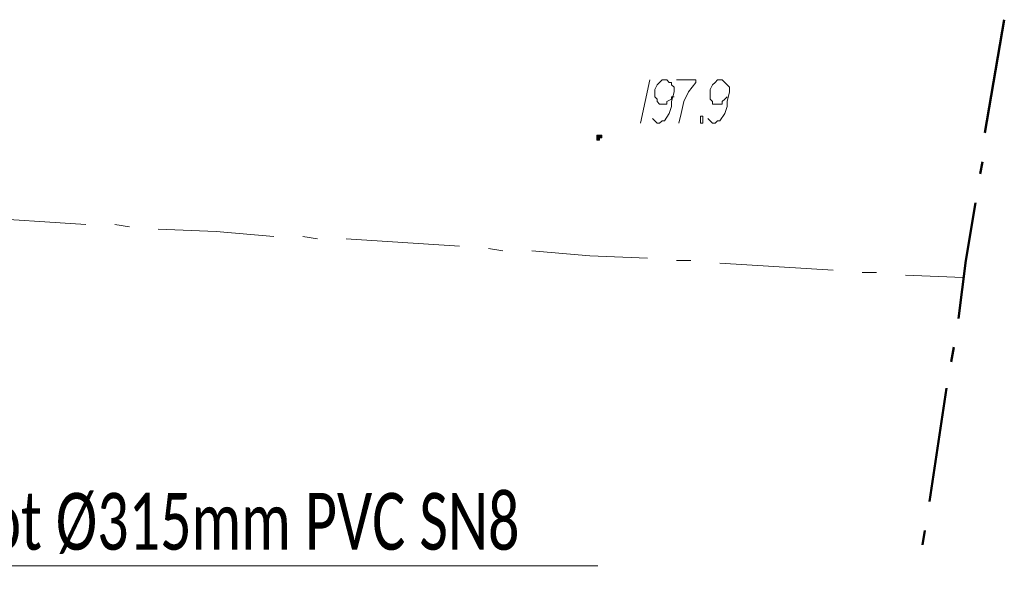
# Model space of a CAD drawing. Header units: metres. Extents: x 7431553 to 7432401, y 5544342 to 5544539.
# Tile 171 of 180: x 7432254 to 7432272, y 5544476 to 5544486. Entities that reach past the tile are written whole.
import ezdxf
from ezdxf import colors
from ezdxf.entities.mleader import LeaderData, LeaderLine
from ezdxf.math import Vec2, Vec3

# ---------------------------------------------------------------- set-up
doc = ezdxf.new("R2010")
doc.units = ezdxf.units.M
doc.header["$MEASUREMENT"] = 0
for name, color, linetype, lineweight in [('BG-PR90-PB-PZT-PZT01_2026_04_14$0$MAPA DCP', 7, 'Continuous', 0), ('PRIMETECH_XREF', 7, 'Continuous', 5), ('PROHUBUS- OPISY WENTYLACJA', 7, 'Continuous', 13)]:
    doc.layers.add(name, color=color, linetype=linetype, lineweight=lineweight)
doc.styles.add('DYN_DIM', font='ARIAL.TTF')

# ---------------------------------------------------------------- blocks, each defined once
blk = doc.blocks.new('_$0$_None')
blk = doc.blocks.new('BG-PR90-PB-PZT-PZT01_2026_04_14$0$Naddrwiną2025_v2klauzulap')
at = {"layer": 'BG-PR90-PB-PZT-PZT01_2026_04_14$0$MAPA DCP', "linetype": 'Continuous', "lineweight": 0, "transparency": 33554559}
blk.add_hatch(color=256, dxfattribs=at).paths.add_polyline_path([(7431678.685, 5544678.817), (7431678.685, 5544678.817), (7431678.685, 5544678.817), (7431678.685, 5544678.817), (7431678.728, 5544678.817), (7431678.728, 5544678.817), (7431678.728, 5544678.859), (7431678.728, 5544678.859), (7431678.728, 5544678.859), (7431678.685, 5544678.859), (7431678.685, 5544678.901), (7431678.685, 5544678.901), (7431678.685, 5544678.901), (7431678.643, 5544678.901), (7431678.643, 5544678.901), (7431678.643, 5544678.859), (7431678.643, 5544678.859), (7431678.643, 5544678.859), (7431678.643, 5544678.859), (7431678.643, 5544678.817), (7431678.643, 5544678.817), (7431678.643, 5544678.817), (7431678.643, 5544678.817), (7431678.643, 5544678.817), (7431678.643, 5544678.817)])
at = {"layer": 'BG-PR90-PB-PZT-PZT01_2026_04_14$0$MAPA DCP', "linetype": 'Continuous', "lineweight": 50, "transparency": 33554687}
for points in [[(7431678.601, 5544685.632), (7431676.611, 5544685.971)], [(7431679.32, 5544685.548), (7431679.109, 5544685.59)], [(7431681.86, 5544685.167), (7431680.844, 5544685.294), (7431679.828, 5544685.463)], [(7431682.622, 5544685.04), (7431682.368, 5544685.082)], [(7431685.078, 5544684.659), (7431683.088, 5544684.955)], [(7431685.84, 5544684.532), (7431685.586, 5544684.574)]]:
    blk.add_lwpolyline(points, dxfattribs=at)
at = {"layer": 'BG-PR90-PB-PZT-PZT01_2026_04_14$0$MAPA DCP', "color": 4, "linetype": 'Continuous', "lineweight": 18, "transparency": 33554687}
for points in [[(7431681.141, 5544685.251), (7431681.098, 5544684.235)], [(7431681.056, 5544683.727), (7431681.056, 5544683.473)], [(7431681.014, 5544682.965), (7431680.887, 5544680.976)], [(7431680.844, 5544680.468), (7431680.844, 5544680.214)], [(7431680.802, 5544679.706), (7431680.76, 5544678.69), (7431680.675, 5544677.674)], [(7431680.675, 5544677.166), (7431680.633, 5544676.912)], [(7431680.59, 5544676.404), (7431680.463, 5544674.414)], [(7431680.463, 5544673.906), (7431680.421, 5544673.652)], [(7431680.421, 5544673.144), (7431680.336, 5544672.128), (7431680.294, 5544671.112)], [(7431680.252, 5544670.604), (7431680.209, 5544670.35)], [(7431680.209, 5544669.842), (7431680.082, 5544667.852)]]:
    blk.add_lwpolyline(points, dxfattribs=at)
at = {"layer": 'BG-PR90-PB-PZT-PZT01_2026_04_14$0$MAPA DCP', "linetype": 'Continuous', "lineweight": 9, "transparency": 33554687}
for points in [[(7431678.347, 5544680.764), (7431678.389, 5544680.806), (7431678.431, 5544680.849), (7431678.431, 5544680.891), (7431678.389, 5544680.933), (7431678.389, 5544680.976), (7431678.262, 5544681.06), (7431678.135, 5544681.103), (7431678.05, 5544681.103), (7431677.881, 5544681.145), (7431677.796, 5544681.145), (7431677.754, 5544681.103), (7431677.712, 5544681.06), (7431677.669, 5544681.018), (7431677.669, 5544680.976), (7431677.669, 5544680.933), (7431677.712, 5544680.891), (7431677.754, 5544680.849), (7431677.839, 5544680.806), (7431677.881, 5544680.806), (7431677.966, 5544680.806), (7431678.008, 5544680.806), (7431678.05, 5544680.849), (7431678.093, 5544680.849), (7431678.093, 5544680.933), (7431678.093, 5544680.976), (7431678.093, 5544681.018), (7431678.05, 5544681.018), (7431678.008, 5544681.06), (7431677.966, 5544681.103)], [(7431677.669, 5544680.214), (7431677.669, 5544680.552), (7431677.712, 5544680.552), (7431677.881, 5544680.425), (7431678.05, 5544680.341), (7431678.262, 5544680.298), (7431678.431, 5544680.256)], [(7431678.347, 5544679.79), (7431678.389, 5544679.833), (7431678.431, 5544679.875), (7431678.431, 5544679.917), (7431678.389, 5544679.96), (7431678.389, 5544680.002), (7431678.262, 5544680.087), (7431678.135, 5544680.129), (7431678.05, 5544680.129), (7431677.881, 5544680.171), (7431677.796, 5544680.171), (7431677.754, 5544680.129), (7431677.712, 5544680.129), (7431677.712, 5544680.087), (7431677.669, 5544680.044), (7431677.669, 5544680.002), (7431677.669, 5544679.96), (7431677.712, 5544679.917), (7431677.754, 5544679.875), (7431677.839, 5544679.833), (7431677.881, 5544679.833), (7431677.966, 5544679.833), (7431678.008, 5544679.875), (7431678.05, 5544679.875), (7431678.093, 5544679.917), (7431678.093, 5544679.96), (7431678.093, 5544680.002), (7431678.093, 5544680.044), (7431678.05, 5544680.044), (7431678.008, 5544680.129), (7431677.966, 5544680.129), (7431677.966, 5544680.171)], [(7431677.669, 5544679.748), (7431678.431, 5544679.579)]]:
    blk.add_lwpolyline(points, dxfattribs=at)
blk.add_lwpolyline([(7431678.304, 5544680.637), (7431678.304, 5544680.679), (7431678.431, 5544680.679), (7431678.431, 5544680.637), (7431678.389, 5544680.637), (7431678.347, 5544680.637)], close=True, dxfattribs=at)
at = {"layer": 'BG-PR90-PB-PZT-PZT01_2026_04_14$0$MAPA DCP', "linetype": 'Continuous', "lineweight": 0, "transparency": 33554687}
blk.add_lwpolyline([(7431678.685, 5544678.817), (7431678.685, 5544678.817), (7431678.685, 5544678.817), (7431678.685, 5544678.817), (7431678.728, 5544678.817), (7431678.728, 5544678.817), (7431678.728, 5544678.859), (7431678.728, 5544678.859), (7431678.728, 5544678.859), (7431678.685, 5544678.859), (7431678.685, 5544678.901), (7431678.685, 5544678.901), (7431678.685, 5544678.901), (7431678.643, 5544678.901), (7431678.643, 5544678.901), (7431678.643, 5544678.859), (7431678.643, 5544678.859), (7431678.643, 5544678.859), (7431678.643, 5544678.859), (7431678.643, 5544678.817), (7431678.643, 5544678.817), (7431678.643, 5544678.817), (7431678.643, 5544678.817), (7431678.643, 5544678.817)], close=True, dxfattribs=at)
blk = doc.blocks.new('BG-PR90-PB-PZT-PZT01_2026_04_14')
at = {"layer": 'BG-PR90-PB-PZT-PZT01_2026_04_14$0$MAPA DCP', "rotation": 270}
blk.add_blockref('BG-PR90-PB-PZT-PZT01_2026_04_14$0$Naddrwiną2025_v2klauzulap', (1887585.788, 12976162.34), dxfattribs=at)

msp = doc.modelspace()

# ---------------------------------------------------------------- block references
at = {"layer": 'PRIMETECH_XREF', "linetype": 'Continuous', "lineweight": 0, "rotation": 360}
msp.add_blockref('BG-PR90-PB-PZT-PZT01_2026_04_14', (0, 0), dxfattribs=at)

# ---------------------------------------------------------------- next in the draw order: leaders
at = {"layer": 'PROHUBUS- OPISY WENTYLACJA', "ltscale": 10}
ml = msp.add_multileader_mtext('Standard', dxfattribs=at)
ml.set_content('\\fCalibri Light|b0|i0|c238;\\W0.7;Proj. wlot %%C315mm PVC SN8\\PR.d. 195,92m n.p.m.', color=256, style='DYN_DIM')
ml.set_leader_properties(color=256, linetype='ByLayer', lineweight=-1)
ml.set_arrow_properties(name='_$0$_None')
ml.build(insert=Vec2(0, 0))
ml.multileader.update_dxf_attribs({"has_text_frame": 1, "text_left_attachment_type": 6, "text_right_attachment_type": 6, "dogleg_length": 1.079, "arrow_head_size": 1})
ctx = ml.context
ctx.base_point, ctx.char_height, ctx.arrow_head_size, ctx.landing_gap_size, ctx.plane_origin = Vec3(7432250.182, 5544476.132), 1, 1, 0.4, Vec3(7432471.287, 5544664.38)
ctx.left_attachment, ctx.right_attachment = 6, 6
notes = []
notes.append((ctx, [(0, (1, 1, 0), (7432249.404, 5544476.132), (1, 0), 0.779, [(0, [(7432231.444, 5544461.926)], 0, [])])]))
ctx.mtext.insert, ctx.mtext.width, ctx.mtext.flow_direction = Vec3(7432250.582, 5544477.413), 13.90103, 5
for ctx, leaders in notes:
    for number, flags, end, landing, length, lines in leaders:
        leader = LeaderData()
        leader.index, (leader.has_last_leader_line, leader.has_dogleg_vector, leader.attachment_direction) = number, flags
        leader.last_leader_point, leader.dogleg_vector, leader.dogleg_length = Vec3(end), Vec3(landing), length
        for number, points, colour, breaks in lines:
            line = LeaderLine()
            line.index, line.vertices, line.color, line.breaks = number, Vec3.list(points), colors.encode_raw_color(colour), breaks
            leader.lines.append(line)
        ctx.leaders.append(leader)

doc.saveas('drawing.dxf')
